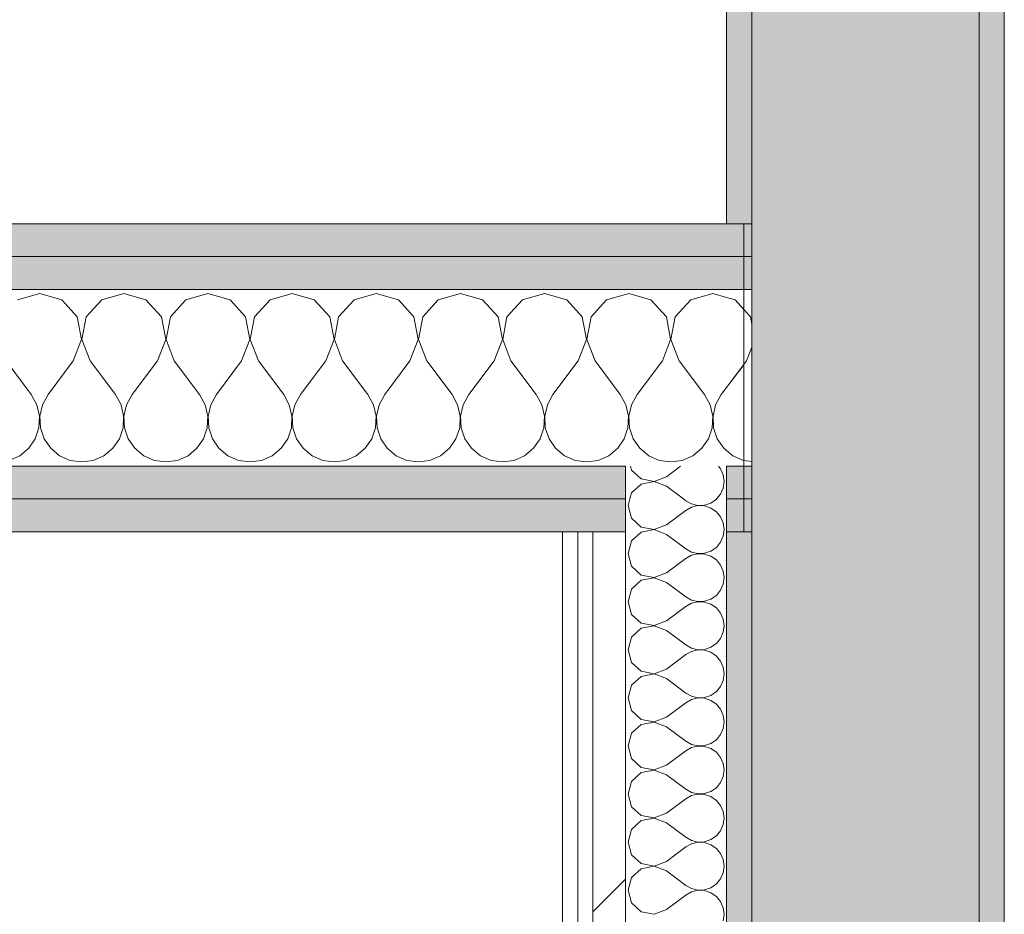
# Model space of a CAD drawing. Header units: millimetres. Extents: x -40968 to 11883, y -18816 to 4378.
# Tile 225 of 256: x 6142 to 6532, y -14590 to -14236. Entities that reach past the tile are written whole.
import ezdxf

# ---------------------------------------------------------------- set-up
doc = ezdxf.new("R2010")
doc.units = ezdxf.units.MM
doc.header["$MEASUREMENT"] = 0
doc.linetypes.add('Wipeout_Contour', pattern=[1000, 0, -1000])
doc.layers.add('12_FAÇ_Façana', color=7, linetype='Continuous')
doc.layers.add('Nuevo_08_E_Envans secs', color=7, linetype='Continuous')
for name, color, linetype, lineweight, true_color in [('12_FAÇ_Façana_Pluma_Nº__102', 7, 'Continuous', 5, 0xcccccc), ('12_FAÇ_Façana_Pluma_Nº__176', 7, 'Continuous', 15, 0x93a0c6), ('Nuevo_08_E_Envans secs_Pluma_Nº__102', 7, 'Continuous', 5, 0xcccccc), ('Nuevo_08_E_Envans secs_Pluma_Nº__171', 171, 'Continuous', 13, 0xaaaaff), ('Nuevo_08_E_Envans secs_Pluma_Nº__177', 7, 'Continuous', 15, 0xf7e046)]:
    doc.layers.add(name, color=color, linetype=linetype, lineweight=lineweight, true_color=true_color)
for name, color, linetype, lineweight in [('12_FAÇ_Façana_Pluma_Nº__7', 7, 'Continuous', 5), ('Nuevo_08_E_Envans secs_Pluma_Nº__1', 7, 'Continuous', 5), ('Nuevo_08_E_Envans secs_Pluma_Nº__20', 1, 'Continuous', 5), ('Nuevo_12_FAÇ_Façana_Pluma_Nº__1', 7, 'Continuous', 5)]:
    doc.layers.add(name, color=color, linetype=linetype, lineweight=lineweight)
pattern_1 = [(45, (0, 0), (-183.8478, 183.8478), [195, -65]), (45, (7e-14, 183.85), (-183.8478, 183.8478), [195, -65])]

# ---------------------------------------------------------------- blocks, each defined once
blk = doc.blocks.new('Muro_64_1', base_point=(6422.11, -16633.98))
at = {"layer": '12_FAÇ_Façana_Pluma_Nº__102', "linetype": 'Continuous', "lineweight": 0, "true_color": 0xe5e5e5}
blk.add_hatch(color=254, dxfattribs=at).paths.add_polyline_path([(6522.11, -16633.98), (6522.11, -12283.98), (6432.11, -12283.98), (6432.11, -16633.98)])
at = {"layer": '12_FAÇ_Façana_Pluma_Nº__176', "linetype": 'Continuous', "lineweight": 0, "true_color": 0x495063}
for points in [[(6532.11, -16633.98), (6532.11, -12283.98), (6522.11, -12283.98), (6522.11, -16633.98)], [(6422.11, -12560.98), (6422.11, -14316.98), (6432.11, -14316.98), (6432.11, -12560.98)], [(6422.11, -14438.98), (6422.11, -16633.98), (6432.11, -16633.98), (6432.11, -14438.98)]]:
    blk.add_hatch(color=251, dxfattribs=at).paths.add_polyline_path(points)
at = {"layer": '12_FAÇ_Façana_Pluma_Nº__7', "color": 7, "linetype": 'Continuous', "lineweight": 5}
for p, q in [((6522.11, -16633.98), (6522.11, -12283.98)), ((6432.11, -12560.98), (6432.11, -14316.98)), ((6432.11, -14329.98), (6432.11, -14316.98)), ((6432.11, -14342.98), (6432.11, -14329.98)), ((6432.11, -14412.98), (6432.11, -14342.98)), ((6432.11, -14425.98), (6432.11, -14412.98)), ((6432.11, -14438.98), (6432.11, -14425.98)), ((6432.11, -14438.98), (6432.11, -16633.98))]:
    blk.add_line(p, q, dxfattribs=at)
at = {"layer": '12_FAÇ_Façana_Pluma_Nº__7', "color": 7, "linetype": 'Continuous', "lineweight": 5, "flags": 128}
for points in [[(6532.11, -16633.98), (6532.11, -12283.98)], [(6422.11, -12560.98), (6422.11, -14316.98)], [(6422.11, -14438.98), (6422.11, -16633.98)]]:
    blk.add_lwpolyline(points, dxfattribs=at)
at = {"layer": 'Nuevo_12_FAÇ_Façana_Pluma_Nº__1', "color": 7, "linetype": 'Continuous', "lineweight": 5}
for p, q in [((6432.11, -14316.98), (6422.11, -14316.98)), ((6422.11, -14438.98), (6432.11, -14438.98))]:
    blk.add_line(p, q, dxfattribs=at)
blk = doc.blocks.new('*X140')
at = {"layer": 'Nuevo_08_E_Envans secs_Pluma_Nº__102', "color": 254, "linetype": 'Continuous', "lineweight": 5, "true_color": 0xcccccc}
for p, q in [((6384.04, -14412.98), (6384.48, -14414.53)), ((6384.48, -14414.53), (6388.32, -14418.04)), ((6398.3, -14417.14), (6403.85, -14412.98)), ((6419.73, -14414.04), (6418.85, -14412.98)), ((6420.79, -14416.45), (6419.73, -14414.04)), ((6388.32, -14418.04), (6393.44, -14419.01)), ((6393.44, -14419.01), (6398.3, -14417.14)), ((6421.15, -14419.05), (6420.79, -14416.45)), ((6420.79, -14421.65), (6421.15, -14419.05)), ((6388.32, -14420.05), (6384.48, -14423.56)), ((6393.44, -14419.09), (6388.32, -14420.05)), ((6398.3, -14420.95), (6393.44, -14419.09)), ((6398.3, -14420.95), (6404.99, -14425.98)), ((6419.73, -14424.05), (6420.79, -14421.65)), ((6384.48, -14423.56), (6383.8, -14425.98)), ((6418.14, -14425.98), (6419.73, -14424.05))]:
    blk.add_line(p, q, dxfattribs=at)
blk = doc.blocks.new('*X141')
at = {"layer": 'Nuevo_08_E_Envans secs_Pluma_Nº__102', "color": 254, "linetype": 'Continuous', "lineweight": 5, "true_color": 0xcccccc}
for p, q in [((6383.8, -14425.98), (6383.06, -14428.57)), ((6404.99, -14425.98), (6405.92, -14426.67)), ((6405.92, -14426.67), (6408.21, -14427.94)), ((6415.89, -14427.57), (6418.05, -14426.08)), ((6418.05, -14426.08), (6418.14, -14425.98)), ((6383.06, -14428.57), (6384.48, -14433.58)), ((6398.3, -14436.19), (6405.92, -14430.48)), ((6408.21, -14429.2), (6405.92, -14430.48)), ((6408.21, -14427.94), (6410.77, -14428.53)), ((6410.77, -14428.61), (6408.21, -14429.2)), ((6410.77, -14428.53), (6413.4, -14428.41)), ((6413.4, -14428.74), (6410.77, -14428.61)), ((6413.4, -14428.41), (6415.89, -14427.57)), ((6415.89, -14429.58), (6413.4, -14428.74)), ((6418.05, -14431.06), (6415.89, -14429.58)), ((6384.48, -14433.58), (6388.32, -14437.09)), ((6419.73, -14433.09), (6418.05, -14431.06)), ((6420.79, -14435.49), (6419.73, -14433.09)), ((6388.32, -14437.09), (6393.44, -14438.06)), ((6393.44, -14438.13), (6388.98, -14438.98)), ((6393.44, -14438.06), (6398.3, -14436.19)), ((6395.63, -14438.98), (6393.44, -14438.13)), ((6421.15, -14438.1), (6420.79, -14435.49)), ((6421.03, -14438.98), (6421.15, -14438.1))]:
    blk.add_line(p, q, dxfattribs=at)
blk = doc.blocks.new('*X142')
at = {"layer": 'Nuevo_08_E_Envans secs_Pluma_Nº__102', "color": 254, "linetype": 'Continuous', "lineweight": 5, "true_color": 0xcccccc}
for p, q in [((6388.32, -14439.1), (6384.48, -14442.61)), ((6388.98, -14438.98), (6388.32, -14439.1)), ((6398.3, -14440), (6395.63, -14438.98)), ((6398.3, -14440), (6405.92, -14445.71)), ((6419.73, -14443.1), (6420.79, -14440.7)), ((6420.79, -14440.7), (6421.03, -14438.98)), ((6384.48, -14442.61), (6383.06, -14447.62)), ((6405.92, -14445.71), (6408.21, -14446.99)), ((6415.89, -14446.61), (6418.05, -14445.13)), ((6418.05, -14445.13), (6419.73, -14443.1)), ((6383.06, -14447.62), (6384.48, -14452.63)), ((6398.3, -14455.24), (6405.92, -14449.52)), ((6408.21, -14448.25), (6405.92, -14449.52)), ((6408.21, -14446.99), (6410.77, -14447.58)), ((6410.77, -14447.66), (6408.21, -14448.25)), ((6410.77, -14447.58), (6413.4, -14447.45)), ((6413.4, -14447.78), (6410.77, -14447.66)), ((6413.4, -14447.45), (6415.89, -14446.61)), ((6415.89, -14448.62), (6413.4, -14447.78)), ((6418.05, -14450.11), (6415.89, -14448.62)), ((6419.73, -14452.14), (6418.05, -14450.11)), ((6384.48, -14452.63), (6388.32, -14456.14)), ((6420.79, -14454.54), (6419.73, -14452.14)), ((6388.32, -14456.14), (6393.44, -14457.1)), ((6393.44, -14457.18), (6388.32, -14458.15)), ((6393.44, -14457.1), (6398.3, -14455.24)), ((6398.3, -14459.05), (6393.44, -14457.18)), ((6421.15, -14457.14), (6420.79, -14454.54)), ((6420.79, -14459.75), (6421.15, -14457.14)), ((6384.48, -14461.66), (6383.06, -14466.67)), ((6388.32, -14458.15), (6384.48, -14461.66)), ((6398.3, -14459.05), (6405.92, -14464.76)), ((6419.73, -14462.15), (6420.79, -14459.75)), ((6405.92, -14464.76), (6408.21, -14466.03)), ((6413.4, -14466.5), (6415.89, -14465.66)), ((6415.89, -14465.66), (6418.05, -14464.17)), ((6418.05, -14464.17), (6419.73, -14462.15)), ((6383.06, -14466.67), (6384.48, -14471.67)), ((6398.3, -14474.29), (6405.92, -14468.57)), ((6408.21, -14467.3), (6405.92, -14468.57)), ((6408.21, -14466.03), (6410.77, -14466.63)), ((6410.77, -14466.71), (6408.21, -14467.3)), ((6410.77, -14466.63), (6413.4, -14466.5)), ((6413.4, -14466.83), (6410.77, -14466.71)), ((6415.89, -14467.67), (6413.4, -14466.83)), ((6418.05, -14469.16), (6415.89, -14467.67)), ((6419.73, -14471.18), (6418.05, -14469.16)), ((6384.48, -14471.67), (6388.32, -14475.19)), ((6420.79, -14473.59), (6419.73, -14471.18)), ((6421.15, -14476.19), (6420.79, -14473.59)), ((6388.32, -14477.2), (6384.48, -14480.71)), ((6388.32, -14475.19), (6393.44, -14476.15)), ((6393.44, -14476.23), (6388.32, -14477.2)), ((6393.44, -14476.15), (6398.3, -14474.29)), ((6398.3, -14478.1), (6393.44, -14476.23)), ((6420.79, -14478.79), (6421.15, -14476.19)), ((6384.48, -14480.71), (6383.06, -14485.71)), ((6398.3, -14478.1), (6405.92, -14483.81)), ((6418.05, -14483.22), (6419.73, -14481.2)), ((6419.73, -14481.2), (6420.79, -14478.79)), ((6405.92, -14483.81), (6408.21, -14485.08)), ((6408.21, -14485.08), (6410.77, -14485.68)), ((6413.4, -14485.55), (6415.89, -14484.71)), ((6415.89, -14484.71), (6418.05, -14483.22)), ((6383.06, -14485.71), (6384.48, -14490.72)), ((6398.3, -14493.33), (6405.92, -14487.62)), ((6408.21, -14486.35), (6405.92, -14487.62)), ((6410.77, -14485.75), (6408.21, -14486.35)), ((6410.77, -14485.68), (6413.4, -14485.55)), ((6413.4, -14485.88), (6410.77, -14485.75)), ((6415.89, -14486.72), (6413.4, -14485.88)), ((6418.05, -14488.21), (6415.89, -14486.72)), ((6419.73, -14490.23), (6418.05, -14488.21)), ((6384.48, -14490.72), (6388.32, -14494.23)), ((6420.79, -14492.64), (6419.73, -14490.23)), ((6421.15, -14495.24), (6420.79, -14492.64)), ((6388.32, -14496.24), (6384.48, -14499.75)), ((6388.32, -14494.23), (6393.44, -14495.2)), ((6393.44, -14495.28), (6388.32, -14496.24)), ((6393.44, -14495.2), (6398.3, -14493.33)), ((6398.3, -14497.14), (6393.44, -14495.28)), ((6420.79, -14497.84), (6421.15, -14495.24)), ((6384.48, -14499.75), (6383.06, -14504.76)), ((6398.3, -14497.14), (6405.92, -14502.86)), ((6418.05, -14502.27), (6419.73, -14500.25)), ((6419.73, -14500.25), (6420.79, -14497.84)), ((6383.06, -14504.76), (6384.48, -14509.77)), ((6405.92, -14502.86), (6408.21, -14504.13)), ((6408.21, -14504.13), (6410.77, -14504.72)), ((6410.77, -14504.8), (6408.21, -14505.4)), ((6410.77, -14504.72), (6413.4, -14504.6)), ((6413.4, -14504.93), (6410.77, -14504.8)), ((6413.4, -14504.6), (6415.89, -14503.76)), ((6415.89, -14503.76), (6418.05, -14502.27)), ((6398.3, -14512.38), (6405.92, -14506.67)), ((6408.21, -14505.4), (6405.92, -14506.67)), ((6415.89, -14505.77), (6413.4, -14504.93)), ((6418.05, -14507.26), (6415.89, -14505.77)), ((6419.73, -14509.28), (6418.05, -14507.26)), ((6384.48, -14509.77), (6388.32, -14513.28)), ((6393.44, -14514.25), (6398.3, -14512.38)), ((6420.79, -14511.68), (6419.73, -14509.28)), ((6421.15, -14514.29), (6420.79, -14511.68)), ((6388.32, -14515.29), (6384.48, -14518.8)), ((6388.32, -14513.28), (6393.44, -14514.25)), ((6393.44, -14514.32), (6388.32, -14515.29)), ((6398.3, -14516.19), (6393.44, -14514.32)), ((6398.3, -14516.19), (6405.92, -14521.9)), ((6420.79, -14516.89), (6421.15, -14514.29)), ((6384.48, -14518.8), (6383.06, -14523.81)), ((6418.05, -14521.32), (6419.73, -14519.29)), ((6419.73, -14519.29), (6420.79, -14516.89)), ((6383.06, -14523.81), (6384.48, -14528.82)), ((6405.92, -14521.9), (6408.21, -14523.18)), ((6408.21, -14523.18), (6410.77, -14523.77)), ((6410.77, -14523.85), (6408.21, -14524.44)), ((6410.77, -14523.77), (6413.4, -14523.64)), ((6413.4, -14523.98), (6410.77, -14523.85)), ((6413.4, -14523.64), (6415.89, -14522.8)), ((6415.89, -14524.81), (6413.4, -14523.98)), ((6415.89, -14522.8), (6418.05, -14521.32)), ((6398.3, -14531.43), (6405.92, -14525.71)), ((6408.21, -14524.44), (6405.92, -14525.71)), ((6418.05, -14526.3), (6415.89, -14524.81)), ((6419.73, -14528.33), (6418.05, -14526.3)), ((6384.48, -14528.82), (6388.32, -14532.33)), ((6393.44, -14533.29), (6398.3, -14531.43)), ((6420.79, -14530.73), (6419.73, -14528.33)), ((6421.15, -14533.33), (6420.79, -14530.73)), ((6388.32, -14534.34), (6384.48, -14537.85)), ((6388.32, -14532.33), (6393.44, -14533.29)), ((6393.44, -14533.37), (6388.32, -14534.34)), ((6398.3, -14535.24), (6393.44, -14533.37)), ((6398.3, -14535.24), (6405.92, -14540.95)), ((6419.73, -14538.34), (6420.79, -14535.94)), ((6420.79, -14535.94), (6421.15, -14533.33)), ((6384.48, -14537.85), (6383.06, -14542.86)), ((6418.05, -14540.36), (6419.73, -14538.34)), ((6383.06, -14542.86), (6384.48, -14547.86)), ((6405.92, -14540.95), (6408.21, -14542.22)), ((6408.21, -14543.49), (6405.92, -14544.76)), ((6408.21, -14542.22), (6410.77, -14542.82)), ((6410.77, -14542.9), (6408.21, -14543.49)), ((6410.77, -14542.82), (6413.4, -14542.69)), ((6413.4, -14543.02), (6410.77, -14542.9)), ((6413.4, -14542.69), (6415.89, -14541.85)), ((6415.89, -14543.86), (6413.4, -14543.02)), ((6415.89, -14541.85), (6418.05, -14540.36)), ((6418.05, -14545.35), (6415.89, -14543.86)), ((6398.3, -14550.48), (6405.92, -14544.76)), ((6419.73, -14547.37), (6418.05, -14545.35)), ((6420.79, -14549.78), (6419.73, -14547.37)), ((6384.48, -14547.86), (6388.32, -14551.38)), ((6388.32, -14551.38), (6393.44, -14552.34)), ((6393.44, -14552.34), (6398.3, -14550.48)), ((6421.15, -14552.38), (6420.79, -14549.78)), ((6388.32, -14553.39), (6384.48, -14556.9)), ((6393.44, -14552.42), (6388.32, -14553.39)), ((6398.3, -14554.29), (6393.44, -14552.42)), ((6398.3, -14554.29), (6405.92, -14560)), ((6419.73, -14557.39), (6420.79, -14554.98)), ((6420.79, -14554.98), (6421.15, -14552.38)), ((6384.48, -14556.9), (6383.06, -14561.9)), ((6415.89, -14560.9), (6418.05, -14559.41)), ((6418.05, -14559.41), (6419.73, -14557.39)), ((6383.06, -14561.9), (6384.48, -14566.91)), ((6405.92, -14560), (6408.21, -14561.27)), ((6408.21, -14562.54), (6405.92, -14563.81)), ((6408.21, -14561.27), (6410.77, -14561.87)), ((6410.77, -14561.94), (6408.21, -14562.54)), ((6410.77, -14561.87), (6413.4, -14561.74)), ((6413.4, -14562.07), (6410.77, -14561.94)), ((6413.4, -14561.74), (6415.89, -14560.9)), ((6415.89, -14562.91), (6413.4, -14562.07)), ((6418.05, -14564.4), (6415.89, -14562.91)), ((6384.48, -14566.91), (6388.32, -14570.42)), ((6398.3, -14569.52), (6405.92, -14563.81)), ((6419.73, -14566.42), (6418.05, -14564.4)), ((6420.79, -14568.83), (6419.73, -14566.42)), ((6388.32, -14570.42), (6393.44, -14571.39)), ((6393.44, -14571.39), (6398.3, -14569.52)), ((6421.15, -14571.43), (6420.79, -14568.83)), ((6388.32, -14572.43), (6384.48, -14575.95)), ((6393.44, -14571.47), (6388.32, -14572.43)), ((6398.3, -14573.33), (6393.44, -14571.47)), ((6398.3, -14573.33), (6405.92, -14579.05)), ((6419.73, -14576.44), (6420.79, -14574.03)), ((6420.79, -14574.03), (6421.15, -14571.43)), ((6384.48, -14575.95), (6383.06, -14580.95)), ((6415.89, -14579.95), (6418.05, -14578.46)), ((6418.05, -14578.46), (6419.73, -14576.44)), ((6383.06, -14580.95), (6384.48, -14585.96)), ((6398.3, -14588.57), (6405.92, -14582.86)), ((6405.92, -14579.05), (6408.21, -14580.32)), ((6408.21, -14581.59), (6405.92, -14582.86)), ((6408.21, -14580.32), (6410.77, -14580.91)), ((6410.77, -14580.99), (6408.21, -14581.59)), ((6410.77, -14580.91), (6413.4, -14580.79)), ((6413.4, -14581.12), (6410.77, -14580.99)), ((6413.4, -14580.79), (6415.89, -14579.95)), ((6415.89, -14581.96), (6413.4, -14581.12)), ((6418.05, -14583.45), (6415.89, -14581.96)), ((6384.48, -14585.96), (6388.32, -14589.47)), ((6419.73, -14585.47), (6418.05, -14583.45)), ((6420.79, -14587.87), (6419.73, -14585.47)), ((6388.32, -14589.47), (6393.44, -14590.44)), ((6393.44, -14590.44), (6398.3, -14588.57)), ((6421.15, -14590.48), (6420.79, -14587.87)), ((6420.79, -14593.08), (6421.15, -14590.48))]:
    blk.add_line(p, q, dxfattribs=at)
blk = doc.blocks.new('Muro_78_1', base_point=(6357.11, -14316.98))
at = {"layer": 'Nuevo_08_E_Envans secs_Pluma_Nº__1', "color": 7, "linetype": 'Continuous', "lineweight": 5}
for p, q in [((6382.11, -14412.98), (6382.11, -14425.98)), ((6422.11, -14425.98), (6422.11, -14412.98)), ((6422.11, -14438.98), (6422.11, -14425.98))]:
    blk.add_line(p, q, dxfattribs=at)
at = {"layer": 'Nuevo_08_E_Envans secs_Pluma_Nº__1', "color": 7, "linetype": 'Continuous', "lineweight": 5, "flags": 128}
blk.add_lwpolyline([(6422.11, -16643.98), (6422.11, -14438.98)], dxfattribs=at)
at = {"layer": 'Nuevo_08_E_Envans secs', "color": 7, "lineweight": 20}
for name in ['*X140', '*X141']:
    blk.add_blockref(name, (0, 0), dxfattribs=at)
at = {"color": 254, "linetype": 'Wipeout_Contour', "lineweight": 0, "ltscale": 67190.930982}
blk.add_wipeout([(6363.11, -16643.98), (6363.11, -14438.98), (6357.11, -14438.98), (6357.11, -16643.98)], dxfattribs=at).dxf.layer = 'Nuevo_08_E_Envans secs'
at = {"layer": 'Nuevo_08_E_Envans secs_Pluma_Nº__171', "linetype": 'Continuous', "lineweight": 13, "true_color": 0xaaaaff}
h = blk.add_hatch(dxfattribs=at)
h.set_pattern_fill('Panellat_HPL_0001', color=161, style=0, pattern_type=2)
h.set_pattern_definition(pattern_1)
h.paths.add_polyline_path([(6363.11, -16643.98), (6363.11, -14438.98), (6357.11, -14438.98), (6357.11, -16643.98)])
at = {"layer": 'Nuevo_08_E_Envans secs_Pluma_Nº__1', "color": 7, "linetype": 'Continuous', "lineweight": 5}
blk.add_line((6363.11, -14438.98), (6363.11, -16643.98), dxfattribs=at)
at = {"layer": 'Nuevo_08_E_Envans secs_Pluma_Nº__1', "color": 7, "linetype": 'Continuous', "lineweight": 5, "flags": 128}
for points in [[(6357.11, -14438.98), (6357.11, -16723.98)], [(6357.11, -14438.98), (6363.11, -14438.98)]]:
    blk.add_lwpolyline(points, dxfattribs=at)
at = {"color": 254, "linetype": 'Wipeout_Contour', "lineweight": 0, "ltscale": 67214.520982}
blk.add_wipeout([(6382.11, -16643.98), (6382.11, -14438.98), (6369.11, -14438.98), (6369.11, -16643.98)], dxfattribs=at).dxf.layer = 'Nuevo_08_E_Envans secs'
at = {"layer": 'Nuevo_08_E_Envans secs_Pluma_Nº__177', "linetype": 'Continuous', "lineweight": 15, "true_color": 0xf7e046}
h = blk.add_hatch(dxfattribs=at)
h.set_pattern_fill('Panellat_HPL_0001', color=53, style=0, pattern_type=2)
h.set_pattern_definition(pattern_1)
h.paths.add_polyline_path([(6382.11, -16643.98), (6382.11, -14438.98), (6369.11, -14438.98), (6369.11, -16643.98)])
at = {"layer": 'Nuevo_08_E_Envans secs_Pluma_Nº__1', "color": 7, "linetype": 'Continuous', "lineweight": 5}
for p, q in [((6382.11, -14425.98), (6382.11, -14438.98)), ((6369.11, -14438.98), (6369.11, -16643.98)), ((6382.11, -14438.98), (6382.11, -16643.98))]:
    blk.add_line(p, q, dxfattribs=at)
at = {"layer": 'Nuevo_08_E_Envans secs_Pluma_Nº__1', "color": 7, "linetype": 'Continuous', "lineweight": 5, "flags": 128}
for points in [[(6363.11, -14438.98), (6369.11, -14438.98)], [(6369.11, -14438.98), (6382.11, -14438.98)]]:
    blk.add_lwpolyline(points, dxfattribs=at)
at = {"layer": 'Nuevo_08_E_Envans secs', "color": 7, "lineweight": 20}
blk.add_blockref('*X142', (0, 0), dxfattribs=at)
blk = doc.blocks.new('*X526')
at = {"layer": 'Nuevo_08_E_Envans secs_Pluma_Nº__102', "color": 254, "linetype": 'Continuous', "lineweight": 5, "true_color": 0xcccccc}
for p, q in [((6425.43, -14347.13), (6422.11, -14346.19)), ((6431.57, -14353.86), (6425.43, -14347.13)), ((6432.11, -14356.67), (6431.57, -14353.86)), ((6430, -14371.31), (6432.11, -14365.83)), ((6430, -14371.31), (6422.11, -14381.83)), ((6422.11, -14406.78), (6424.57, -14408.82)), ((6424.57, -14408.82), (6428.78, -14410.67)), ((6428.78, -14410.67), (6432.11, -14411.14))]:
    blk.add_line(p, q, dxfattribs=at)
blk = doc.blocks.new('*X527')
at = {"layer": 'Nuevo_08_E_Envans secs_Pluma_Nº__102', "color": 254, "linetype": 'Continuous', "lineweight": 5, "true_color": 0xcccccc}
for p, q in [((6425.43, -14347.13), (6422.11, -14346.19)), ((6428.89, -14350.92), (6425.43, -14347.13)), ((6428.89, -14372.79), (6422.11, -14381.83)), ((6422.11, -14406.78), (6424.57, -14408.82)), ((6424.57, -14408.82), (6428.78, -14410.67)), ((6428.78, -14410.67), (6428.89, -14410.69))]:
    blk.add_line(p, q, dxfattribs=at)
blk = doc.blocks.new('*X528')
at = {"layer": 'Nuevo_08_E_Envans secs_Pluma_Nº__102', "color": 254, "linetype": 'Continuous', "lineweight": 5, "true_color": 0xcccccc}
for p, q in [((6383.33, -14344.64), (6382.11, -14344.99)), ((6392.1, -14347.13), (6383.33, -14344.64)), ((6416.67, -14344.64), (6407.9, -14347.13)), ((6422.11, -14346.19), (6416.67, -14344.64)), ((6398.24, -14353.86), (6392.1, -14347.13)), ((6407.9, -14347.13), (6401.76, -14353.86)), ((6399.93, -14362.81), (6398.24, -14353.86)), ((6401.76, -14353.86), (6400.07, -14362.81)), ((6396.67, -14371.31), (6399.93, -14362.81)), ((6400.07, -14362.81), (6403.33, -14371.31)), ((6396.67, -14371.31), (6386.67, -14384.64)), ((6403.33, -14371.31), (6413.33, -14384.64)), ((6422.11, -14381.83), (6420, -14384.64)), ((6386.67, -14384.64), (6384.44, -14388.67)), ((6415.56, -14388.67), (6413.33, -14384.64)), ((6420, -14384.64), (6417.77, -14388.67)), ((6382.23, -14388.67), (6382.11, -14388.45)), ((6383.27, -14393.15), (6382.23, -14388.67)), ((6384.44, -14388.67), (6383.4, -14393.15)), ((6416.6, -14393.15), (6415.56, -14388.67)), ((6417.77, -14388.67), (6416.73, -14393.15)), ((6383.04, -14397.74), (6383.27, -14393.15)), ((6383.4, -14393.15), (6383.62, -14397.74)), ((6416.38, -14397.74), (6416.6, -14393.15)), ((6416.73, -14393.15), (6416.96, -14397.74)), ((6382.11, -14400.52), (6383.04, -14397.74)), ((6383.62, -14397.74), (6385.09, -14402.1)), ((6414.91, -14402.1), (6416.38, -14397.74)), ((6416.96, -14397.74), (6418.43, -14402.1)), ((6385.09, -14402.1), (6387.7, -14405.89)), ((6412.3, -14405.89), (6414.91, -14402.1)), ((6418.43, -14402.1), (6421.03, -14405.89)), ((6387.7, -14405.89), (6391.24, -14408.82)), ((6408.76, -14408.82), (6412.3, -14405.89)), ((6421.03, -14405.89), (6422.11, -14406.78)), ((6391.24, -14408.82), (6395.45, -14410.67)), ((6395.45, -14410.67), (6400, -14411.31)), ((6400, -14411.31), (6404.55, -14410.67)), ((6404.55, -14410.67), (6408.76, -14408.82))]:
    blk.add_line(p, q, dxfattribs=at)
blk = doc.blocks.new('*X529')
at = {"layer": 'Nuevo_08_E_Envans secs_Pluma_Nº__102', "color": 254, "linetype": 'Continuous', "lineweight": 5, "true_color": 0xcccccc}
for p, q in [((6150, -14344.64), (6141.24, -14347.13)), ((6158.76, -14347.13), (6150, -14344.64)), ((6183.33, -14344.64), (6174.57, -14347.13)), ((6192.1, -14347.13), (6183.33, -14344.64)), ((6216.67, -14344.64), (6207.9, -14347.13)), ((6225.43, -14347.13), (6216.67, -14344.64)), ((6250, -14344.64), (6241.24, -14347.13)), ((6258.76, -14347.13), (6250, -14344.64)), ((6283.33, -14344.64), (6274.57, -14347.13)), ((6292.1, -14347.13), (6283.33, -14344.64)), ((6316.67, -14344.64), (6307.9, -14347.13)), ((6325.43, -14347.13), (6316.67, -14344.64)), ((6350, -14344.64), (6341.24, -14347.13)), ((6358.76, -14347.13), (6350, -14344.64)), ((6164.91, -14353.86), (6158.76, -14347.13)), ((6174.57, -14347.13), (6168.43, -14353.86)), ((6198.24, -14353.86), (6192.1, -14347.13)), ((6207.9, -14347.13), (6201.76, -14353.86)), ((6231.57, -14353.86), (6225.43, -14347.13)), ((6241.24, -14347.13), (6235.09, -14353.86)), ((6264.91, -14353.86), (6258.76, -14347.13)), ((6274.57, -14347.13), (6268.43, -14353.86)), ((6298.24, -14353.86), (6292.1, -14347.13)), ((6307.9, -14347.13), (6301.76, -14353.86)), ((6331.57, -14353.86), (6325.43, -14347.13)), ((6341.24, -14347.13), (6335.09, -14353.86)), ((6364.91, -14353.86), (6358.76, -14347.13)), ((6374.57, -14347.13), (6368.43, -14353.86)), ((6382.11, -14344.99), (6374.57, -14347.13)), ((6166.6, -14362.81), (6164.91, -14353.86)), ((6168.43, -14353.86), (6166.73, -14362.81)), ((6199.93, -14362.81), (6198.24, -14353.86)), ((6201.76, -14353.86), (6200.07, -14362.81)), ((6233.27, -14362.81), (6231.57, -14353.86)), ((6235.09, -14353.86), (6233.4, -14362.81)), ((6266.6, -14362.81), (6264.91, -14353.86)), ((6268.43, -14353.86), (6266.73, -14362.81)), ((6299.93, -14362.81), (6298.24, -14353.86)), ((6301.76, -14353.86), (6300.07, -14362.81)), ((6333.27, -14362.81), (6331.57, -14353.86)), ((6335.09, -14353.86), (6333.4, -14362.81)), ((6366.6, -14362.81), (6364.91, -14353.86)), ((6368.43, -14353.86), (6366.73, -14362.81)), ((6163.33, -14371.31), (6166.6, -14362.81)), ((6166.73, -14362.81), (6170, -14371.31)), ((6196.67, -14371.31), (6199.93, -14362.81)), ((6200.07, -14362.81), (6203.33, -14371.31)), ((6230, -14371.31), (6233.27, -14362.81)), ((6233.4, -14362.81), (6236.67, -14371.31)), ((6263.33, -14371.31), (6266.6, -14362.81)), ((6266.73, -14362.81), (6270, -14371.31)), ((6296.67, -14371.31), (6299.93, -14362.81)), ((6300.07, -14362.81), (6303.33, -14371.31)), ((6330, -14371.31), (6333.27, -14362.81)), ((6333.4, -14362.81), (6336.67, -14371.31)), ((6363.33, -14371.31), (6366.6, -14362.81)), ((6366.73, -14362.81), (6370, -14371.31)), ((6136.67, -14371.31), (6146.67, -14384.64)), ((6163.33, -14371.31), (6153.33, -14384.64)), ((6170, -14371.31), (6180, -14384.64)), ((6196.67, -14371.31), (6186.67, -14384.64)), ((6203.33, -14371.31), (6213.33, -14384.64)), ((6230, -14371.31), (6220, -14384.64)), ((6236.67, -14371.31), (6246.67, -14384.64)), ((6263.33, -14371.31), (6253.33, -14384.64)), ((6270, -14371.31), (6280, -14384.64)), ((6296.67, -14371.31), (6286.67, -14384.64)), ((6303.33, -14371.31), (6313.33, -14384.64)), ((6330, -14371.31), (6320, -14384.64)), ((6336.67, -14371.31), (6346.67, -14384.64)), ((6363.33, -14371.31), (6353.33, -14384.64)), ((6370, -14371.31), (6380, -14384.64)), ((6148.89, -14388.67), (6146.67, -14384.64)), ((6153.33, -14384.64), (6151.11, -14388.67)), ((6182.23, -14388.67), (6180, -14384.64)), ((6186.67, -14384.64), (6184.44, -14388.67)), ((6215.56, -14388.67), (6213.33, -14384.64)), ((6220, -14384.64), (6217.77, -14388.67)), ((6248.89, -14388.67), (6246.67, -14384.64)), ((6253.33, -14384.64), (6251.11, -14388.67)), ((6282.23, -14388.67), (6280, -14384.64)), ((6286.67, -14384.64), (6284.44, -14388.67)), ((6315.56, -14388.67), (6313.33, -14384.64)), ((6320, -14384.64), (6317.77, -14388.67)), ((6348.89, -14388.67), (6346.67, -14384.64)), ((6353.33, -14384.64), (6351.11, -14388.67)), ((6382.11, -14388.45), (6380, -14384.64)), ((6149.93, -14393.15), (6148.89, -14388.67)), ((6151.11, -14388.67), (6150.07, -14393.15)), ((6183.27, -14393.15), (6182.23, -14388.67)), ((6184.44, -14388.67), (6183.4, -14393.15)), ((6216.6, -14393.15), (6215.56, -14388.67)), ((6217.77, -14388.67), (6216.73, -14393.15)), ((6249.93, -14393.15), (6248.89, -14388.67)), ((6251.11, -14388.67), (6250.07, -14393.15)), ((6283.27, -14393.15), (6282.23, -14388.67)), ((6284.44, -14388.67), (6283.4, -14393.15)), ((6316.6, -14393.15), (6315.56, -14388.67)), ((6317.77, -14388.67), (6316.73, -14393.15)), ((6349.93, -14393.15), (6348.89, -14388.67)), ((6351.11, -14388.67), (6350.07, -14393.15)), ((6149.71, -14397.74), (6149.93, -14393.15)), ((6150.07, -14393.15), (6150.29, -14397.74)), ((6183.04, -14397.74), (6183.27, -14393.15)), ((6183.4, -14393.15), (6183.62, -14397.74)), ((6216.38, -14397.74), (6216.6, -14393.15)), ((6216.73, -14393.15), (6216.96, -14397.74)), ((6249.71, -14397.74), (6249.93, -14393.15)), ((6250.07, -14393.15), (6250.29, -14397.74)), ((6283.04, -14397.74), (6283.27, -14393.15)), ((6283.4, -14393.15), (6283.62, -14397.74)), ((6316.38, -14397.74), (6316.6, -14393.15)), ((6316.73, -14393.15), (6316.96, -14397.74)), ((6349.71, -14397.74), (6349.93, -14393.15)), ((6350.07, -14393.15), (6350.29, -14397.74)), ((6148.24, -14402.1), (6149.71, -14397.74)), ((6150.29, -14397.74), (6151.76, -14402.1)), ((6181.57, -14402.1), (6183.04, -14397.74)), ((6183.62, -14397.74), (6185.09, -14402.1)), ((6214.91, -14402.1), (6216.38, -14397.74)), ((6216.96, -14397.74), (6218.43, -14402.1)), ((6248.24, -14402.1), (6249.71, -14397.74)), ((6250.29, -14397.74), (6251.76, -14402.1)), ((6281.57, -14402.1), (6283.04, -14397.74)), ((6283.62, -14397.74), (6285.09, -14402.1)), ((6314.91, -14402.1), (6316.38, -14397.74)), ((6316.96, -14397.74), (6318.43, -14402.1)), ((6348.24, -14402.1), (6349.71, -14397.74)), ((6350.29, -14397.74), (6351.76, -14402.1)), ((6145.64, -14405.89), (6148.24, -14402.1)), ((6151.76, -14402.1), (6154.36, -14405.89)), ((6178.97, -14405.89), (6181.57, -14402.1)), ((6185.09, -14402.1), (6187.7, -14405.89)), ((6212.3, -14405.89), (6214.91, -14402.1)), ((6218.43, -14402.1), (6221.03, -14405.89)), ((6245.64, -14405.89), (6248.24, -14402.1)), ((6251.76, -14402.1), (6254.36, -14405.89)), ((6278.97, -14405.89), (6281.57, -14402.1)), ((6285.09, -14402.1), (6287.7, -14405.89)), ((6312.3, -14405.89), (6314.91, -14402.1)), ((6318.43, -14402.1), (6321.03, -14405.89)), ((6345.64, -14405.89), (6348.24, -14402.1)), ((6351.76, -14402.1), (6354.36, -14405.89)), ((6378.97, -14405.89), (6381.57, -14402.1)), ((6381.57, -14402.1), (6382.11, -14400.52)), ((6142.1, -14408.82), (6145.64, -14405.89)), ((6154.36, -14405.89), (6157.9, -14408.82)), ((6175.43, -14408.82), (6178.97, -14405.89)), ((6187.7, -14405.89), (6191.24, -14408.82)), ((6208.76, -14408.82), (6212.3, -14405.89)), ((6221.03, -14405.89), (6224.57, -14408.82)), ((6242.1, -14408.82), (6245.64, -14405.89)), ((6254.36, -14405.89), (6257.9, -14408.82)), ((6275.43, -14408.82), (6278.97, -14405.89)), ((6287.7, -14405.89), (6291.24, -14408.82)), ((6308.76, -14408.82), (6312.3, -14405.89)), ((6321.03, -14405.89), (6324.57, -14408.82)), ((6342.1, -14408.82), (6345.64, -14405.89)), ((6354.36, -14405.89), (6357.9, -14408.82)), ((6375.43, -14408.82), (6378.97, -14405.89)), ((6137.89, -14410.67), (6142.1, -14408.82)), ((6157.9, -14408.82), (6162.11, -14410.67)), ((6162.11, -14410.67), (6166.67, -14411.31)), ((6166.67, -14411.31), (6171.22, -14410.67)), ((6171.22, -14410.67), (6175.43, -14408.82)), ((6191.24, -14408.82), (6195.45, -14410.67)), ((6195.45, -14410.67), (6200, -14411.31)), ((6200, -14411.31), (6204.55, -14410.67)), ((6204.55, -14410.67), (6208.76, -14408.82)), ((6224.57, -14408.82), (6228.78, -14410.67)), ((6228.78, -14410.67), (6233.33, -14411.31)), ((6233.33, -14411.31), (6237.89, -14410.67)), ((6237.89, -14410.67), (6242.1, -14408.82)), ((6257.9, -14408.82), (6262.11, -14410.67)), ((6262.11, -14410.67), (6266.67, -14411.31)), ((6266.67, -14411.31), (6271.22, -14410.67)), ((6271.22, -14410.67), (6275.43, -14408.82)), ((6291.24, -14408.82), (6295.45, -14410.67)), ((6295.45, -14410.67), (6300, -14411.31)), ((6300, -14411.31), (6304.55, -14410.67)), ((6304.55, -14410.67), (6308.76, -14408.82)), ((6324.57, -14408.82), (6328.78, -14410.67)), ((6328.78, -14410.67), (6333.33, -14411.31)), ((6333.33, -14411.31), (6337.89, -14410.67)), ((6337.89, -14410.67), (6342.1, -14408.82)), ((6357.9, -14408.82), (6362.11, -14410.67)), ((6362.11, -14410.67), (6366.67, -14411.31)), ((6366.67, -14411.31), (6371.22, -14410.67)), ((6371.22, -14410.67), (6375.43, -14408.82))]:
    blk.add_line(p, q, dxfattribs=at)
blk = doc.blocks.new('Muro_164_1', base_point=(6428.89, -14316.98))
at = {"layer": 'Nuevo_08_E_Envans secs_Pluma_Nº__20', "linetype": 'Continuous', "lineweight": 5}
for points in [[(5885.89, -14329.98), (6428.89, -14329.98), (6428.89, -14316.98), (5885.89, -14316.98)], [(6422.11, -14316.98), (6422.11, -14329.98), (6432.11, -14329.98), (6432.11, -14316.98)], [(5872.89, -14342.98), (6428.89, -14342.98), (6428.89, -14329.98), (5872.89, -14329.98)], [(6422.11, -14329.98), (6422.11, -14342.98), (6432.11, -14342.98), (6432.11, -14329.98)], [(5789.89, -14425.98), (6382.11, -14425.98), (6382.11, -14412.98), (5789.89, -14412.98)], [(6422.11, -14412.98), (6422.11, -14425.98), (6432.11, -14425.98), (6432.11, -14412.98)], [(6422.11, -14425.98), (6428.89, -14425.98), (6428.89, -14412.98), (6422.11, -14412.98)], [(5776.89, -14438.98), (6382.11, -14438.98), (6382.11, -14425.98), (5776.89, -14425.98)], [(6422.11, -14425.98), (6422.11, -14438.98), (6432.11, -14438.98), (6432.11, -14425.98)], [(6422.11, -14438.98), (6428.89, -14438.98), (6428.89, -14425.98), (6422.11, -14425.98)]]:
    blk.add_hatch(color=1, dxfattribs=at).paths.add_polyline_path(points)
at = {"layer": '12_FAÇ_Façana_Pluma_Nº__7', "color": 7, "linetype": 'Continuous', "lineweight": 5}
for p, q in [((6432.11, -14329.98), (6432.11, -14316.98)), ((6432.11, -14342.98), (6432.11, -14329.98)), ((6432.11, -14412.98), (6432.11, -14342.98)), ((6432.11, -14425.98), (6432.11, -14412.98)), ((6432.11, -14438.98), (6432.11, -14425.98))]:
    blk.add_line(p, q, dxfattribs=at)
at = {"layer": 'Nuevo_08_E_Envans secs_Pluma_Nº__1', "color": 7, "linetype": 'Continuous', "lineweight": 5}
for p, q in [((6428.89, -14329.98), (5872.89, -14329.98)), ((6382.11, -14342.98), (5872.89, -14342.98)), ((6422.11, -14342.98), (6382.11, -14342.98)), ((6428.89, -14342.98), (6422.11, -14342.98)), ((6382.11, -14412.98), (5859.89, -14412.98)), ((6382.11, -14412.98), (6382.11, -14425.98)), ((6428.89, -14412.98), (6422.11, -14412.98)), ((6422.11, -14425.98), (6422.11, -14412.98)), ((6382.11, -14425.98), (5776.89, -14425.98)), ((6382.11, -14425.98), (6382.11, -14438.98)), ((6428.89, -14425.98), (6422.11, -14425.98)), ((6422.11, -14438.98), (6422.11, -14425.98))]:
    blk.add_line(p, q, dxfattribs=at)
at = {"layer": 'Nuevo_08_E_Envans secs_Pluma_Nº__1', "color": 7, "linetype": 'Continuous', "lineweight": 5, "flags": 128}
for points in [[(6428.89, -14316.98), (5885.89, -14316.98)], [(6428.89, -14342.98), (6428.89, -14412.98)], [(5776.89, -14438.98), (6382.11, -14438.98)], [(6422.11, -14438.98), (6428.89, -14438.98)]]:
    blk.add_lwpolyline(points, dxfattribs=at)
at = {"layer": 'Nuevo_08_E_Envans secs_Pluma_Nº__20', "color": 1, "linetype": 'Continuous', "lineweight": 5, "flags": 128}
for points in [[(6428.89, -14316.98), (6428.89, -14329.98)], [(6428.89, -14329.98), (6428.89, -14342.98)], [(6428.89, -14412.98), (6428.89, -14425.98)], [(6428.89, -14425.98), (6428.89, -14438.98)]]:
    blk.add_lwpolyline(points, dxfattribs=at)
at = {"layer": 'Nuevo_12_FAÇ_Façana_Pluma_Nº__1', "color": 7, "linetype": 'Continuous', "lineweight": 5}
for p, q in [((6432.11, -14316.98), (6422.11, -14316.98)), ((6432.11, -14329.98), (6422.11, -14329.98)), ((6432.11, -14342.98), (6422.11, -14342.98)), ((6422.11, -14412.98), (6432.11, -14412.98)), ((6422.11, -14425.98), (6432.11, -14425.98)), ((6422.11, -14438.98), (6432.11, -14438.98))]:
    blk.add_line(p, q, dxfattribs=at)
at = {"layer": 'Nuevo_08_E_Envans secs', "color": 7, "lineweight": 20}
for name in ['*X529', '*X528', '*X526', '*X527']:
    blk.add_blockref(name, (0, 0), dxfattribs=at)

msp = doc.modelspace()

# ---------------------------------------------------------------- block references
at = {"layer": '12_FAÇ_Façana', "color": 7, "lineweight": 20}
msp.add_blockref('Muro_64_1', (6422.11, -16633.98), dxfattribs=at)

# ---------------------------------------------------------------- next in the draw order: block references
at = {"layer": 'Nuevo_08_E_Envans secs', "color": 7, "lineweight": 20}
msp.add_blockref('Muro_78_1', (6357.11, -14316.98), dxfattribs=at)

# ---------------------------------------------------------------- next in the draw order: block references
msp.add_blockref('Muro_164_1', (6428.89, -14316.98), dxfattribs=at)

doc.saveas('drawing.dxf')
